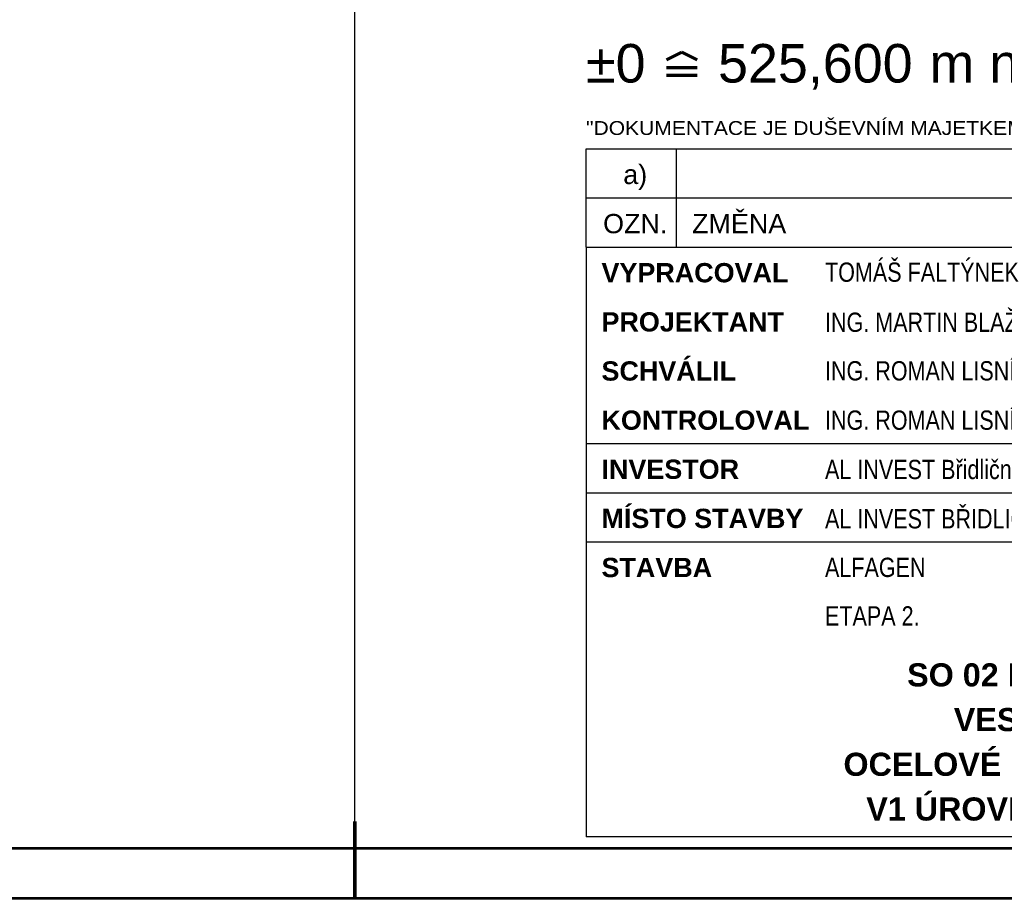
# Paper-space layout 'Layout1' of a CAD drawing. Extents: x -2 to 935, y -36 to 422.
# Tile 22 of 53: x 490 to 617, y 0 to 114. Entities that reach past the tile are written whole.
import ezdxf
from ezdxf.enums import TextEntityAlignment as Align

# ---------------------------------------------------------------- set-up
doc = ezdxf.new("R2010")
doc.units = 0
doc.layers.get('DEFPOINTS').update_dxf_attribs({"color": 132, "linetype": 'CONTINUOUS'})
doc.layers.add('RAMECEK_HP', color=251, linetype='CONTINUOUS')
doc.layers.add('RAZITKO_HP', color=222, linetype='CONTINUOUS')
doc.styles.add('RAZITKO_HP_ARIAL', font='arial.ttf')
doc.styles.add('RAZITKO_HP_ARIAL_B', font='arialbd.ttf')
doc.styles.add('RAZITKO_HP_ARIAL_N', font='arial.ttf', dxfattribs={"width": 0.8})
doc.styles.add('ROMANS', font='romans.shx', dxfattribs={"width": 0.8})

# ---------------------------------------------------------------- blocks, each defined once
blk = doc.blocks.new('*U6')
at = {"layer": 'DEFPOINTS'}
blk.add_lwpolyline([(743, 0), (533, 0), (533, 297), (743, 297)], close=True, dxfattribs=at)
at = {"layer": 'RAMECEK_HP', "lineweight": 35, "const_width": 0.35}
for points in [[(0, 420), (0, 0), (743, 0), (743, 420)], [(6.5, 413.5), (6.5, 6.5), (736.5, 6.5), (736.5, 413.5)]]:
    blk.add_lwpolyline(points, close=True, dxfattribs=at)
at = {"layer": 'RAMECEK_HP', "lineweight": 50, "const_width": 0.5}
blk.add_lwpolyline([(533, 0), (533, 10)], dxfattribs=at)
blk.add_lwpolyline([(533, 0), (533, 10)], dxfattribs=at)
at = {"layer": 'DEFPOINTS', "style": 'ROMANS', "width": 0.8}
blk.add_attdef('TISK', text='', height=10, dxfattribs=at).set_placement((743, -33), align=Align.RIGHT)
blk = doc.blocks.new('0_HP')
at = {"layer": 'RAZITKO_HP', "lineweight": 70}
for p, q in [((-166.58, 105.79), (-164.58, 106.79)), ((-164.58, 106.79), (-162.58, 105.79)), ((-166.58, 104.79), (-162.58, 104.79)), ((-166.58, 103.79), (-162.58, 103.79))]:
    blk.add_line(p, q, dxfattribs=at)
at = {"layer": 'RAZITKO_HP', "lineweight": 70, "style": 'RAZITKO_HP_ARIAL'}
blk.add_text('%%P0', height=5, dxfattribs=at).set_placement((-177, 102.85))
blk = doc.blocks.new('text_HP')
at = {"layer": 'RAZITKO_HP', "lineweight": 25}
blk.add_line((-177, 94.25), (-5, 94.25), dxfattribs=at)
at = {"layer": 'RAZITKO_HP', "lineweight": 18, "style": 'RAZITKO_HP_ARIAL', "width": 1.085}
blk.add_text('"DOKUMENTACE JE DUŠEVNÍM MAJETKEM FIRMY HUTNÍ PROJEKT Frýdek-Místek a.s. A NESMÍ BÝT POUŽITA BEZ JEJÍHO VĚDOMÍ."', height=1.8, dxfattribs=at).set_placement((-177, 96.05))
blk = doc.blocks.new('A$Cfc22bb71')
at = {"layer": 'RAZITKO_HP', "lineweight": 25}
for p, q in [((-180, 90.88), (-180, 97.25)), ((-168.25, 90.88), (-168.25, 97.25)), ((-180, 90.88), (-8, 90.88)), ((-180, 84.5), (-180, 90.88)), ((-168.25, 84.5), (-168.25, 90.88)), ((-180, 84.5), (-63, 84.5)), ((-180, 84.5), (-180, 8)), ((-180, 59), (-63, 59)), ((-180, 52.62), (-63, 52.62)), ((-180, 46.25), (-63, 46.25)), ((-63, 8), (-180, 8))]:
    blk.add_line(p, q, dxfattribs=at)
at = {"layer": 'RAZITKO_HP'}
for name in ['0_HP', 'text_HP']:
    blk.add_blockref(name, (-3, 3), dxfattribs=at)
at = {"layer": 'RAZITKO_HP', "lineweight": 70, "style": 'RAZITKO_HP_ARIAL'}
for s, p in [('525,600', (-162.88, 105.85)), ('m n.m.', (-135.45, 105.85))]:
    blk.add_text(s, height=5, dxfattribs=at).set_placement(p)
at = {"layer": 'RAZITKO_HP', "lineweight": 25, "style": 'RAZITKO_HP_ARIAL'}
for s, p in [('a)', (-173.62, 92.68)), ('OZN.', (-173.62, 86.3))]:
    blk.add_text(s, height=2.5, dxfattribs=at).set_placement(p, align=Align.CENTER)
blk.add_text('ZMĚNA', height=2.5, dxfattribs=at).set_placement((-166.25, 86.3))
at = {"layer": 'RAZITKO_HP', "style": 'RAZITKO_HP_ARIAL_N', "width": 0.8}
for s, p in [('TOMÁŠ FALTÝNEK', (-149, 80)), ('ING. MARTIN BLAŽÍK', (-149, 73.5)), ('ING. ROMAN LISNÍK', (-149, 67.2)), ('ING. ROMAN LISNÍK', (-149, 60.8)), ('AL INVEST Břidličná, a.s.', (-149, 54.4)), ('AL INVEST BŘIDLIČNÁ', (-149, 48)), ('ALFAGEN', (-149, 41.7)), ('ETAPA 2.', (-149, 35.4))]:
    blk.add_text(s, height=2.5, dxfattribs=at).set_placement(p)
at = {"layer": 'RAZITKO_HP', "lineweight": 35, "style": 'RAZITKO_HP_ARIAL_B'}
for s, p in [('VYPRACOVAL', (-178, 79.93)), ('PROJEKTANT', (-178, 73.55)), ('SCHVÁLIL', (-178, 67.18)), ('KONTROLOVAL', (-178, 60.8)), ('INVESTOR', (-178, 54.43)), ('MÍSTO STAVBY', (-178, 48.05)), ('STAVBA', (-178, 41.68))]:
    blk.add_text(s, height=2.5, dxfattribs=at).set_placement(p)
at = {"layer": 'RAZITKO_HP', "style": 'RAZITKO_HP_ARIAL_B'}
for s, p in [('SO 02 HALA TAO', (-121, 29)), ('VESTAVKY', (-121, 23.2)), ('OCELOVÉ KONSTRUKCE', (-121, 17.4)), ('V1 ÚROVEŇ +10,000 M', (-121, 11.6))]:
    blk.add_text(s, height=3, dxfattribs=at).set_placement(p, align=Align.MIDDLE_CENTER)

psp = doc.layouts.get("Layout1")

# ---------------------------------------------------------------- block references
at = {"layer": 'RAMECEK_HP'}
psp.add_blockref('*U6', (0, 0), dxfattribs=at)
at = {"layer": 'RAZITKO_HP'}
psp.add_blockref('A$Cfc22bb71', (743, 0), dxfattribs=at)

doc.saveas('drawing.dxf')
